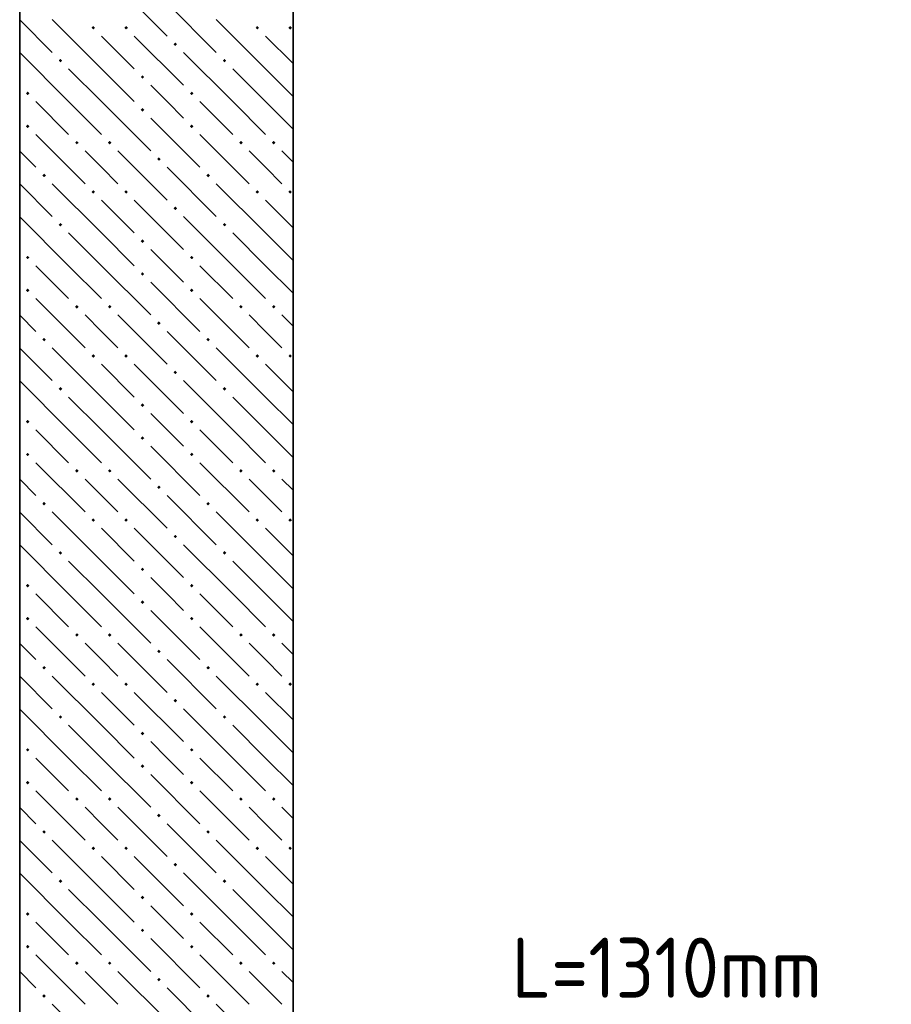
# Model space of a CAD drawing. Header units: millimetres. Extents: x 0 to 21000, y 0 to 14855.
# Tile 4 of 25: x 2455 to 4050, y 9557 to 11357. Entities that reach past the tile are written whole.
import ezdxf

# ---------------------------------------------------------------- set-up
doc = ezdxf.new("R2010")
doc.units = ezdxf.units.MM
doc.layers.add('ЖБ Стена верхний уровень', color=7, linetype='Continuous', lineweight=25, true_color=0x006e00)
doc.layers.add('Обрамление П-обр. равн.', color=7, linetype='Continuous', lineweight=25)
doc.styles.add('ISOCPEUR', font='txt')

msp = doc.modelspace()

# ---------------------------------------------------------------- hatches: boundary and pattern name
at = {"layer": 'ЖБ Стена верхний уровень', "linetype": 'Continuous', "lineweight": 18, "transparency": 33554687}
for points in [[(2586.8, 11341.9), (2590, 11345.2), (2593.3, 11341.9), (2590, 11338.7)], [(2646.8, 11341.9), (2650, 11345.2), (2653.3, 11341.9), (2650, 11338.7)], [(2886.8, 11341.9), (2890, 11345.2), (2893.3, 11341.9), (2890, 11338.7)], [(2946.8, 11341.9), (2950, 11345.2), (2953.3, 11341.9), (2950, 11338.7)], [(2736.8, 11311.9), (2740, 11315.2), (2743.3, 11311.9), (2740, 11308.7)], [(2526.8, 11281.9), (2530, 11285.2), (2533.3, 11281.9), (2530, 11278.7)], [(2826.8, 11281.9), (2830, 11285.2), (2833.3, 11281.9), (2830, 11278.7)], [(2676.8, 11251.9), (2680, 11255.2), (2683.3, 11251.9), (2680, 11248.7)], [(2466.8, 11221.9), (2470, 11225.2), (2473.3, 11221.9), (2470, 11218.7)], [(2766.8, 11221.9), (2770, 11225.2), (2773.3, 11221.9), (2770, 11218.7)], [(2676.8, 11191.9), (2680, 11195.2), (2683.3, 11191.9), (2680, 11188.7)], [(2466.8, 11161.9), (2470, 11165.2), (2473.3, 11161.9), (2470, 11158.7)], [(2766.8, 11161.9), (2770, 11165.2), (2773.3, 11161.9), (2770, 11158.7)], [(2556.8, 11131.9), (2560, 11135.2), (2563.3, 11131.9), (2560, 11128.7)], [(2616.8, 11131.9), (2620, 11135.2), (2623.3, 11131.9), (2620, 11128.7)], [(2856.8, 11131.9), (2860, 11135.2), (2863.3, 11131.9), (2860, 11128.7)], [(2916.8, 11131.9), (2920, 11135.2), (2923.3, 11131.9), (2920, 11128.7)], [(2706.8, 11101.9), (2710, 11105.2), (2713.3, 11101.9), (2710, 11098.7)], [(2496.8, 11071.9), (2500, 11075.2), (2503.3, 11071.9), (2500, 11068.7)], [(2796.8, 11071.9), (2800, 11075.2), (2803.3, 11071.9), (2800, 11068.7)], [(2586.8, 11041.9), (2590, 11045.2), (2593.3, 11041.9), (2590, 11038.7)], [(2646.8, 11041.9), (2650, 11045.2), (2653.3, 11041.9), (2650, 11038.7)], [(2886.8, 11041.9), (2890, 11045.2), (2893.3, 11041.9), (2890, 11038.7)], [(2946.8, 11041.9), (2950, 11045.2), (2953.3, 11041.9), (2950, 11038.7)], [(2736.8, 11011.9), (2740, 11015.2), (2743.3, 11011.9), (2740, 11008.7)], [(2526.8, 10981.9), (2530, 10985.2), (2533.3, 10981.9), (2530, 10978.7)], [(2826.8, 10981.9), (2830, 10985.2), (2833.3, 10981.9), (2830, 10978.7)], [(2676.8, 10951.9), (2680, 10955.2), (2683.3, 10951.9), (2680, 10948.7)], [(2466.8, 10921.9), (2470, 10925.2), (2473.3, 10921.9), (2470, 10918.7)], [(2766.8, 10921.9), (2770, 10925.2), (2773.3, 10921.9), (2770, 10918.7)], [(2676.8, 10891.9), (2680, 10895.2), (2683.3, 10891.9), (2680, 10888.7)], [(2466.8, 10861.9), (2470, 10865.2), (2473.3, 10861.9), (2470, 10858.7)], [(2766.8, 10861.9), (2770, 10865.2), (2773.3, 10861.9), (2770, 10858.7)], [(2556.8, 10831.9), (2560, 10835.2), (2563.3, 10831.9), (2560, 10828.7)], [(2616.8, 10831.9), (2620, 10835.2), (2623.3, 10831.9), (2620, 10828.7)], [(2856.8, 10831.9), (2860, 10835.2), (2863.3, 10831.9), (2860, 10828.7)], [(2916.8, 10831.9), (2920, 10835.2), (2923.3, 10831.9), (2920, 10828.7)], [(2706.8, 10801.9), (2710, 10805.2), (2713.3, 10801.9), (2710, 10798.7)], [(2496.8, 10771.9), (2500, 10775.2), (2503.3, 10771.9), (2500, 10768.7)], [(2796.8, 10771.9), (2800, 10775.2), (2803.3, 10771.9), (2800, 10768.7)], [(2586.8, 10741.9), (2590, 10745.2), (2593.3, 10741.9), (2590, 10738.7)], [(2646.8, 10741.9), (2650, 10745.2), (2653.3, 10741.9), (2650, 10738.7)], [(2886.8, 10741.9), (2890, 10745.2), (2893.3, 10741.9), (2890, 10738.7)], [(2946.8, 10741.9), (2950, 10745.2), (2953.3, 10741.9), (2950, 10738.7)], [(2736.8, 10711.9), (2740, 10715.2), (2743.3, 10711.9), (2740, 10708.7)], [(2526.8, 10681.9), (2530, 10685.2), (2533.3, 10681.9), (2530, 10678.7)], [(2826.8, 10681.9), (2830, 10685.2), (2833.3, 10681.9), (2830, 10678.7)], [(2676.8, 10651.9), (2680, 10655.2), (2683.3, 10651.9), (2680, 10648.7)], [(2466.8, 10621.9), (2470, 10625.2), (2473.3, 10621.9), (2470, 10618.7)], [(2766.8, 10621.9), (2770, 10625.2), (2773.3, 10621.9), (2770, 10618.7)], [(2676.8, 10591.9), (2680, 10595.2), (2683.3, 10591.9), (2680, 10588.7)], [(2466.8, 10561.9), (2470, 10565.2), (2473.3, 10561.9), (2470, 10558.7)], [(2766.8, 10561.9), (2770, 10565.2), (2773.3, 10561.9), (2770, 10558.7)], [(2556.8, 10531.9), (2560, 10535.2), (2563.3, 10531.9), (2560, 10528.7)], [(2616.8, 10531.9), (2620, 10535.2), (2623.3, 10531.9), (2620, 10528.7)], [(2856.8, 10531.9), (2860, 10535.2), (2863.3, 10531.9), (2860, 10528.7)], [(2916.8, 10531.9), (2920, 10535.2), (2923.3, 10531.9), (2920, 10528.7)], [(2706.8, 10501.9), (2710, 10505.2), (2713.3, 10501.9), (2710, 10498.7)], [(2496.8, 10471.9), (2500, 10475.2), (2503.3, 10471.9), (2500, 10468.7)], [(2796.8, 10471.9), (2800, 10475.2), (2803.3, 10471.9), (2800, 10468.7)], [(2586.8, 10441.9), (2590, 10445.2), (2593.3, 10441.9), (2590, 10438.7)], [(2646.8, 10441.9), (2650, 10445.2), (2653.3, 10441.9), (2650, 10438.7)], [(2886.8, 10441.9), (2890, 10445.2), (2893.3, 10441.9), (2890, 10438.7)], [(2946.8, 10441.9), (2950, 10445.2), (2953.3, 10441.9), (2950, 10438.7)], [(2736.8, 10411.9), (2740, 10415.2), (2743.3, 10411.9), (2740, 10408.7)], [(2526.8, 10381.9), (2530, 10385.2), (2533.3, 10381.9), (2530, 10378.7)], [(2826.8, 10381.9), (2830, 10385.2), (2833.3, 10381.9), (2830, 10378.7)], [(2676.8, 10351.9), (2680, 10355.2), (2683.3, 10351.9), (2680, 10348.7)], [(2466.8, 10321.9), (2470, 10325.2), (2473.3, 10321.9), (2470, 10318.7)], [(2766.8, 10321.9), (2770, 10325.2), (2773.3, 10321.9), (2770, 10318.7)], [(2676.8, 10291.9), (2680, 10295.2), (2683.3, 10291.9), (2680, 10288.7)], [(2466.8, 10261.9), (2470, 10265.2), (2473.3, 10261.9), (2470, 10258.7)], [(2766.8, 10261.9), (2770, 10265.2), (2773.3, 10261.9), (2770, 10258.7)], [(2556.8, 10231.9), (2560, 10235.2), (2563.3, 10231.9), (2560, 10228.7)], [(2616.8, 10231.9), (2620, 10235.2), (2623.3, 10231.9), (2620, 10228.7)], [(2856.8, 10231.9), (2860, 10235.2), (2863.3, 10231.9), (2860, 10228.7)], [(2916.8, 10231.9), (2920, 10235.2), (2923.3, 10231.9), (2920, 10228.7)], [(2706.8, 10201.9), (2710, 10205.2), (2713.3, 10201.9), (2710, 10198.7)], [(2496.8, 10171.9), (2500, 10175.2), (2503.3, 10171.9), (2500, 10168.7)], [(2796.8, 10171.9), (2800, 10175.2), (2803.3, 10171.9), (2800, 10168.7)], [(2586.8, 10141.9), (2590, 10145.2), (2593.3, 10141.9), (2590, 10138.7)], [(2646.8, 10141.9), (2650, 10145.2), (2653.3, 10141.9), (2650, 10138.7)], [(2886.8, 10141.9), (2890, 10145.2), (2893.3, 10141.9), (2890, 10138.7)], [(2946.8, 10141.9), (2950, 10145.2), (2953.3, 10141.9), (2950, 10138.7)], [(2736.8, 10111.9), (2740, 10115.2), (2743.3, 10111.9), (2740, 10108.7)], [(2526.8, 10081.9), (2530, 10085.2), (2533.3, 10081.9), (2530, 10078.7)], [(2826.8, 10081.9), (2830, 10085.2), (2833.3, 10081.9), (2830, 10078.7)], [(2676.8, 10051.9), (2680, 10055.2), (2683.3, 10051.9), (2680, 10048.7)], [(2466.8, 10021.9), (2470, 10025.2), (2473.3, 10021.9), (2470, 10018.7)], [(2766.8, 10021.9), (2770, 10025.2), (2773.3, 10021.9), (2770, 10018.7)], [(2676.8, 9991.9), (2680, 9995.2), (2683.3, 9991.9), (2680, 9988.7)], [(2466.8, 9961.9), (2470, 9965.2), (2473.3, 9961.9), (2470, 9958.7)], [(2766.8, 9961.9), (2770, 9965.2), (2773.3, 9961.9), (2770, 9958.7)], [(2556.8, 9931.9), (2560, 9935.2), (2563.3, 9931.9), (2560, 9928.7)], [(2616.8, 9931.9), (2620, 9935.2), (2623.3, 9931.9), (2620, 9928.7)], [(2856.8, 9931.9), (2860, 9935.2), (2863.3, 9931.9), (2860, 9928.7)], [(2916.8, 9931.9), (2920, 9935.2), (2923.3, 9931.9), (2920, 9928.7)], [(2706.8, 9901.9), (2710, 9905.2), (2713.3, 9901.9), (2710, 9898.7)], [(2496.8, 9871.9), (2500, 9875.2), (2503.3, 9871.9), (2500, 9868.7)], [(2796.8, 9871.9), (2800, 9875.2), (2803.3, 9871.9), (2800, 9868.7)], [(2586.8, 9841.9), (2590, 9845.2), (2593.3, 9841.9), (2590, 9838.7)], [(2646.8, 9841.9), (2650, 9845.2), (2653.3, 9841.9), (2650, 9838.7)], [(2886.8, 9841.9), (2890, 9845.2), (2893.3, 9841.9), (2890, 9838.7)], [(2946.8, 9841.9), (2950, 9845.2), (2953.3, 9841.9), (2950, 9838.7)], [(2736.8, 9811.9), (2740, 9815.2), (2743.3, 9811.9), (2740, 9808.7)], [(2526.8, 9781.9), (2530, 9785.2), (2533.3, 9781.9), (2530, 9778.7)], [(2826.8, 9781.9), (2830, 9785.2), (2833.3, 9781.9), (2830, 9778.7)], [(2676.8, 9751.9), (2680, 9755.2), (2683.3, 9751.9), (2680, 9748.7)], [(2466.8, 9721.9), (2470, 9725.2), (2473.3, 9721.9), (2470, 9718.7)], [(2766.8, 9721.9), (2770, 9725.2), (2773.3, 9721.9), (2770, 9718.7)], [(2676.8, 9691.9), (2680, 9695.2), (2683.3, 9691.9), (2680, 9688.7)], [(2466.8, 9661.9), (2470, 9665.2), (2473.3, 9661.9), (2470, 9658.7)], [(2766.8, 9661.9), (2770, 9665.2), (2773.3, 9661.9), (2770, 9658.7)], [(2556.8, 9631.9), (2560, 9635.2), (2563.3, 9631.9), (2560, 9628.7)], [(2616.8, 9631.9), (2620, 9635.2), (2623.3, 9631.9), (2620, 9628.7)], [(2856.8, 9631.9), (2860, 9635.2), (2863.3, 9631.9), (2860, 9628.7)], [(2916.8, 9631.9), (2920, 9635.2), (2923.3, 9631.9), (2920, 9628.7)], [(2706.8, 9601.9), (2710, 9605.2), (2713.3, 9601.9), (2710, 9598.7)], [(2496.8, 9571.9), (2500, 9575.2), (2503.3, 9571.9), (2500, 9568.7)], [(2796.8, 9571.9), (2800, 9575.2), (2803.3, 9571.9), (2800, 9568.7)]]:
    msp.add_hatch(color=7, dxfattribs=at).paths.add_polyline_path(points, flags=16)

# ---------------------------------------------------------------- linework, layer by layer
at = {"layer": 'ЖБ Стена верхний уровень', "color": 7, "linetype": 'Continuous', "lineweight": 35, "transparency": 33554687}
for p, q in [((2455.4, 13221.1), (2455.4, 8585.9)), ((2955.4, 8585.9), (2955.4, 13221.1))]:
    msp.add_line(p, q, dxfattribs=at)
at = {"layer": 'ЖБ Стена верхний уровень', "color": 251, "linetype": 'Continuous', "lineweight": 18, "true_color": 0x575757, "transparency": 33554687}
for p, q in [((2635, 11416.9), (2725, 11326.9)), ((2725, 11386.9), (2815, 11296.9)), ((2455.4, 11356.5), (2515, 11296.9)), ((2605, 11266.9), (2515, 11356.9)), ((2905, 11266.9), (2815, 11356.9)), ((2605, 11326.9), (2665, 11266.9)), ((2665, 11326.9), (2755, 11236.9)), ((2905, 11326.9), (2955.4, 11276.5)), ((2545, 11206.9), (2455.4, 11296.5)), ((2845, 11206.9), (2755, 11296.9)), ((2545, 11266.9), (2605, 11206.9)), ((2605, 11266.9), (2665, 11206.9)), ((2845, 11266.9), (2905, 11206.9)), ((2905, 11266.9), (2955.4, 11216.5)), ((2725, 11206.9), (2695, 11236.9)), ((2485, 11206.9), (2545, 11146.9)), ((2545, 11206.9), (2605, 11146.9)), ((2605, 11206.9), (2695, 11116.9)), ((2755, 11176.9), (2725, 11206.9)), ((2785, 11206.9), (2845, 11146.9)), ((2845, 11206.9), (2905, 11146.9)), ((2905, 11206.9), (2955.4, 11156.5)), ((2695, 11176.9), (2785, 11086.9)), ((2485, 11146.9), (2575, 11056.9)), ((2785, 11146.9), (2875, 11056.9)), ((2455.4, 11116.5), (2485, 11086.9)), ((2605, 11086.9), (2575, 11116.9)), ((2635, 11116.9), (2725, 11026.9)), ((2905, 11086.9), (2875, 11116.9)), ((2935, 11116.9), (2955.4, 11096.5)), ((2635, 11056.9), (2605, 11086.9)), ((2725, 11086.9), (2815, 10996.9)), ((2935, 11056.9), (2905, 11086.9)), ((2455.4, 11056.5), (2515, 10996.9)), ((2605, 10966.9), (2515, 11056.9)), ((2905, 10966.9), (2815, 11056.9)), ((2605, 11026.9), (2665, 10966.9)), ((2665, 11026.9), (2755, 10936.9)), ((2905, 11026.9), (2955.4, 10976.5)), ((2545, 10906.9), (2455.4, 10996.5)), ((2845, 10906.9), (2755, 10996.9)), ((2545, 10966.9), (2605, 10906.9)), ((2605, 10966.9), (2665, 10906.9)), ((2845, 10966.9), (2905, 10906.9)), ((2905, 10966.9), (2955.4, 10916.5)), ((2725, 10906.9), (2695, 10936.9)), ((2485, 10906.9), (2545, 10846.9)), ((2545, 10906.9), (2605, 10846.9)), ((2605, 10906.9), (2695, 10816.9)), ((2755, 10876.9), (2725, 10906.9)), ((2785, 10906.9), (2845, 10846.9)), ((2845, 10906.9), (2905, 10846.9)), ((2905, 10906.9), (2955.4, 10856.5)), ((2695, 10876.9), (2785, 10786.9)), ((2485, 10846.9), (2575, 10756.9)), ((2785, 10846.9), (2875, 10756.9)), ((2455.4, 10816.5), (2485, 10786.9)), ((2605, 10786.9), (2575, 10816.9)), ((2635, 10816.9), (2725, 10726.9)), ((2905, 10786.9), (2875, 10816.9)), ((2935, 10816.9), (2955.4, 10796.5)), ((2635, 10756.9), (2605, 10786.9)), ((2725, 10786.9), (2815, 10696.9)), ((2935, 10756.9), (2905, 10786.9)), ((2455.4, 10756.5), (2515, 10696.9)), ((2605, 10666.9), (2515, 10756.9)), ((2905, 10666.9), (2815, 10756.9)), ((2605, 10726.9), (2665, 10666.9)), ((2665, 10726.9), (2755, 10636.9)), ((2905, 10726.9), (2955.4, 10676.5)), ((2545, 10606.9), (2455.4, 10696.5)), ((2845, 10606.9), (2755, 10696.9)), ((2545, 10666.9), (2605, 10606.9)), ((2605, 10666.9), (2665, 10606.9)), ((2845, 10666.9), (2905, 10606.9)), ((2905, 10666.9), (2955.4, 10616.5)), ((2725, 10606.9), (2695, 10636.9)), ((2485, 10606.9), (2545, 10546.9)), ((2545, 10606.9), (2605, 10546.9)), ((2605, 10606.9), (2695, 10516.9)), ((2755, 10576.9), (2725, 10606.9)), ((2785, 10606.9), (2845, 10546.9)), ((2845, 10606.9), (2905, 10546.9)), ((2905, 10606.9), (2955.4, 10556.5)), ((2695, 10576.9), (2785, 10486.9)), ((2485, 10546.9), (2575, 10456.9)), ((2785, 10546.9), (2875, 10456.9)), ((2455.4, 10516.5), (2485, 10486.9)), ((2605, 10486.9), (2575, 10516.9)), ((2635, 10516.9), (2725, 10426.9)), ((2905, 10486.9), (2875, 10516.9)), ((2935, 10516.9), (2955.4, 10496.5)), ((2635, 10456.9), (2605, 10486.9)), ((2725, 10486.9), (2815, 10396.9)), ((2935, 10456.9), (2905, 10486.9)), ((2455.4, 10456.5), (2515, 10396.9)), ((2605, 10366.9), (2515, 10456.9)), ((2905, 10366.9), (2815, 10456.9)), ((2605, 10426.9), (2665, 10366.9)), ((2665, 10426.9), (2755, 10336.9)), ((2905, 10426.9), (2955.4, 10376.5)), ((2545, 10306.9), (2455.4, 10396.5)), ((2845, 10306.9), (2755, 10396.9)), ((2545, 10366.9), (2605, 10306.9)), ((2605, 10366.9), (2665, 10306.9)), ((2845, 10366.9), (2905, 10306.9)), ((2905, 10366.9), (2955.4, 10316.5)), ((2725, 10306.9), (2695, 10336.9)), ((2485, 10306.9), (2545, 10246.9)), ((2545, 10306.9), (2605, 10246.9)), ((2605, 10306.9), (2695, 10216.9)), ((2755, 10276.9), (2725, 10306.9)), ((2785, 10306.9), (2845, 10246.9)), ((2845, 10306.9), (2905, 10246.9)), ((2905, 10306.9), (2955.4, 10256.5)), ((2695, 10276.9), (2785, 10186.9)), ((2485, 10246.9), (2575, 10156.9)), ((2785, 10246.9), (2875, 10156.9)), ((2455.4, 10216.5), (2485, 10186.9)), ((2605, 10186.9), (2575, 10216.9)), ((2635, 10216.9), (2725, 10126.9)), ((2905, 10186.9), (2875, 10216.9)), ((2935, 10216.9), (2955.4, 10196.5)), ((2635, 10156.9), (2605, 10186.9)), ((2725, 10186.9), (2815, 10096.9)), ((2935, 10156.9), (2905, 10186.9)), ((2455.4, 10156.5), (2515, 10096.9)), ((2605, 10066.9), (2515, 10156.9)), ((2905, 10066.9), (2815, 10156.9)), ((2605, 10126.9), (2665, 10066.9)), ((2665, 10126.9), (2755, 10036.9)), ((2905, 10126.9), (2955.4, 10076.5)), ((2545, 10006.9), (2455.4, 10096.5)), ((2845, 10006.9), (2755, 10096.9)), ((2545, 10066.9), (2605, 10006.9)), ((2605, 10066.9), (2665, 10006.9)), ((2845, 10066.9), (2905, 10006.9)), ((2905, 10066.9), (2955.4, 10016.5)), ((2725, 10006.9), (2695, 10036.9)), ((2485, 10006.9), (2545, 9946.9)), ((2545, 10006.9), (2605, 9946.9)), ((2605, 10006.9), (2695, 9916.9)), ((2755, 9976.9), (2725, 10006.9)), ((2785, 10006.9), (2845, 9946.9)), ((2845, 10006.9), (2905, 9946.9)), ((2905, 10006.9), (2955.4, 9956.5)), ((2695, 9976.9), (2785, 9886.9)), ((2485, 9946.9), (2575, 9856.9)), ((2785, 9946.9), (2875, 9856.9)), ((2455.4, 9916.5), (2485, 9886.9)), ((2605, 9886.9), (2575, 9916.9)), ((2635, 9916.9), (2725, 9826.9)), ((2905, 9886.9), (2875, 9916.9)), ((2935, 9916.9), (2955.4, 9896.5)), ((2635, 9856.9), (2605, 9886.9)), ((2725, 9886.9), (2815, 9796.9)), ((2935, 9856.9), (2905, 9886.9)), ((2455.4, 9856.5), (2515, 9796.9)), ((2605, 9766.9), (2515, 9856.9)), ((2905, 9766.9), (2815, 9856.9)), ((2605, 9826.9), (2665, 9766.9)), ((2665, 9826.9), (2755, 9736.9)), ((2905, 9826.9), (2955.4, 9776.5)), ((2545, 9706.9), (2455.4, 9796.5)), ((2845, 9706.9), (2755, 9796.9)), ((2545, 9766.9), (2605, 9706.9)), ((2605, 9766.9), (2665, 9706.9)), ((2845, 9766.9), (2905, 9706.9)), ((2905, 9766.9), (2955.4, 9716.5)), ((2725, 9706.9), (2695, 9736.9)), ((2485, 9706.9), (2545, 9646.9)), ((2545, 9706.9), (2605, 9646.9)), ((2605, 9706.9), (2695, 9616.9)), ((2755, 9676.9), (2725, 9706.9)), ((2785, 9706.9), (2845, 9646.9)), ((2845, 9706.9), (2905, 9646.9)), ((2905, 9706.9), (2955.4, 9656.5)), ((2695, 9676.9), (2785, 9586.9)), ((2485, 9646.9), (2575, 9556.9)), ((2785, 9646.9), (2875, 9556.9)), ((2455.4, 9616.5), (2485, 9586.9)), ((2605, 9586.9), (2575, 9616.9)), ((2635, 9616.9), (2725, 9526.9)), ((2905, 9586.9), (2875, 9616.9)), ((2935, 9616.9), (2955.4, 9596.5)), ((2635, 9556.9), (2605, 9586.9)), ((2725, 9586.9), (2815, 9496.9)), ((2935, 9556.9), (2905, 9586.9)), ((2605, 9466.9), (2515, 9556.9)), ((2905, 9466.9), (2815, 9556.9))]:
    msp.add_line(p, q, dxfattribs=at)

# ---------------------------------------------------------------- texts
at = {"layer": 'Обрамление П-обр. равн.', "color": 7, "linetype": 'Continuous', "lineweight": 13, "transparency": 33554687, "insert": (3355.2, 9568.6), "char_height": 110, "width": 731.863, "attachment_point": 7, "style": 'ISOCPEUR'}
msp.add_mtext('\\W0.91;L=1310mm ', dxfattribs=at)

doc.saveas('drawing.dxf')
